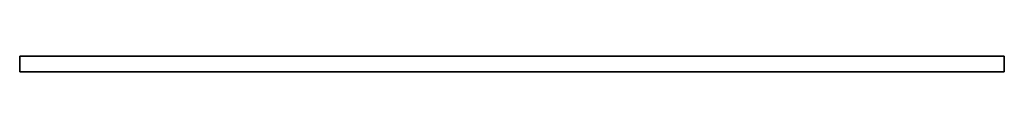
# Model space of a CAD drawing. Header units: millimetres. Extents: x 0 to 2050, y -16 to 16.
import ezdxf

# ---------------------------------------------------------------- set-up
doc = ezdxf.new("R2010")
doc.units = ezdxf.units.MM
doc.header["$LTSCALE"] = 10
doc.layers.add('3DD-cke-_BESCH_sich_laufhor_hilf', color=1, linetype='Continuous')
doc.layers.add('3DD-cke-_BESCH_sich_laufhor_hilf_wnz', color=1, linetype='Continuous')

msp = doc.modelspace()

# ---------------------------------------------------------------- linework, layer by layer
at = {"layer": '3DD-cke-_BESCH_sich_laufhor_hilf_wnz'}
msp.add_polyline3d([(0, 16.5, 2368), (0, 16.5, 2368), (0, 16.5, 2368), (0, 16.5, 2368), (0, 16.5, 2368), (0, 16.5, 2368), (0, -16.5, 2368), (0, -16.5, 2335), (0, 16.5, 2335), (0, -16.5, 2335), (2050, -16.5, 2335), (2050, 16.5, 2335), (2050, -16.5, 2335), (2050, -16.5, 2368), (2050, 16.5, 2368), (2050, -16.5, 2368), (0, -16.5, 2368), (0, 16.5, 2368), (0, 16.5, 2335), (2050, 16.5, 2335), (2050, 16.5, 2368), (0, 16.5, 2368)], dxfattribs=at)

# ---------------------------------------------------------------- meshes
at = {"layer": '3DD-cke-_BESCH_sich_laufhor_hilf'}
mesh = msp.add_polymesh((6, 3), dxfattribs=at)
for k, corner in enumerate([(2050, 16.5, 2368), (2050, -16.5, 2368), (2050, -16.5, 2368), (0, 16.5, 2368), (0, -16.5, 2368), (0, -16.5, 2368), (0, 16.5, 2335), (0, -16.5, 2335), (0, -16.5, 2368), (2050, 16.5, 2335), (2050, -16.5, 2335), (2050, -16.5, 2368), (2050, 16.5, 2335), (2050, 16.5, 2335), (2050, 16.5, 2368), (0, 16.5, 2335), (0, 16.5, 2335), (0, 16.5, 2368)]):
    mesh.set_mesh_vertex(divmod(k, 3), corner)

doc.saveas('drawing.dxf')
